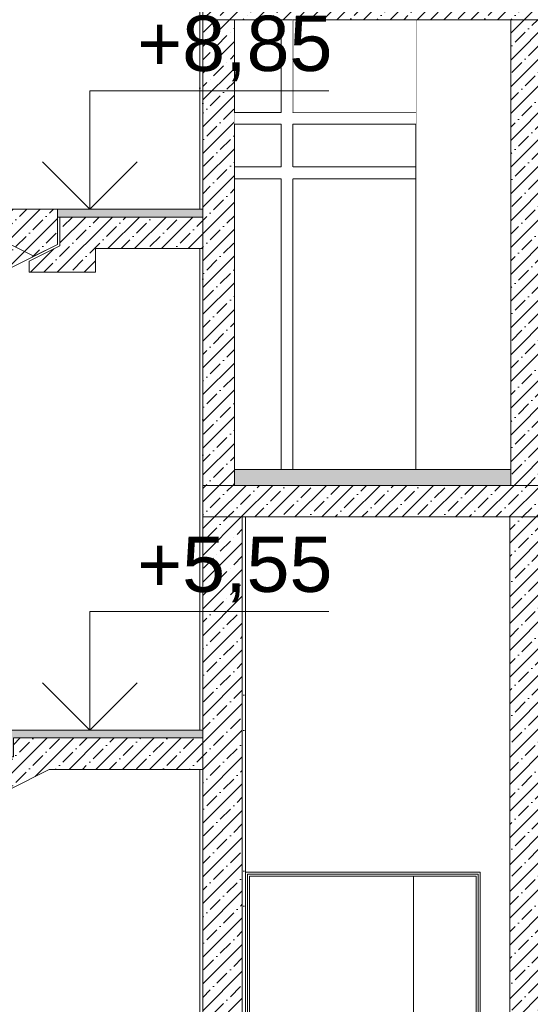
# Model space of a CAD drawing. Header units: millimetres. Extents: x -7244646 to -5701154, y 5723682 to 6071635.
# Tile 44 of 256: x -6387022 to -6383788, y 5743622 to 5749859. Entities that reach past the tile are written whole.
import ezdxf

# ---------------------------------------------------------------- set-up
doc = ezdxf.new("R2010")
doc.units = ezdxf.units.MM
doc.header["$MEASUREMENT"] = 0
doc.set_wipeout_variables(frame=1)
doc.linetypes.add('Wipeout_Contour', pattern=[1000, 0, -1000])
for name, color, linetype, lineweight in [('0_Ном._пера__1', 7, 'Continuous', 0), ('0_Ном._пера__120', 7, 'Continuous', 0), ('0_Ном._пера__18', 9, 'Continuous', 5), ('0_Ном._пера__21', 7, 'Continuous', 5), ('АР-вертикальная связь - Лестница.АР_Ном._пера__1', 7, 'Continuous', 0), ('АР-Стены_внутренние_пилоны.АР_Ном._пера__1', 7, 'Continuous', 0), ('АР-Стены_внутренние_пилоны.АР_Ном._пера__120', 7, 'Continuous', 0), ('АР-Стены_Перегородки_межквартирные_200.АР_Ном._пера__120', 7, 'Continuous', 0), ('АР-Чертеж-Размеры.АР_Ном._пера__1', 7, 'Continuous', 0), ('Перекрытие_Ном._пера__1', 7, 'Continuous', 0)]:
    doc.layers.add(name, color=color, linetype=linetype, lineweight=lineweight)
doc.layers.add('АР-Стены_Перегородки_межквартирные_200.АР', color=7, linetype='Continuous')
doc.layers.add('АР-Чертеж-Размеры.АР', color=7, linetype='Continuous')
doc.styles.add('РЎР“Р•РќР•Р\xa0Р\x98Р\xa0_РЎРўР\x98Р›Р¬_2', font='arial.ttf')
doc.dimstyles.new('СГЕНЕРИР_СТИЛЬ__1', dxfattribs={"dimtxt": 500, "dimasz": 237.5, "dimexe": 0.18, "dimexo": 43263.067461, "dimgap": 0, "dimtad": 1, "dimlfac": 0.001, "dimzin": 0, "dimdsep": 46, "dimtxsty": 'РЎР“Р•РќР•Р\xa0Р\x98Р\xa0_РЎРўР\x98Р›Р¬_2', "dimblk": 'ARROWHEAD_6', "dimblk1": 'ARROWHEAD_6', "dimblk2": 'ARROWHEAD_6', "dimcen": 0.09, "dimclrd": 7, "dimclre": 7, "dimclrt": 7, "dimadec": 0, "dimazin": 0, "dimtfac": 1, "dimtdec": 4, "dimtmove": 2, "dimatfit": 3, "dimfxl": 1, "dimtolj": 1, "dimtzin": 0, "dimarcsym": 0})
pattern_1 = [(45, (-7387333.12, 5740159.18), (-111.369318, 111.369318), [0, -105, 0, -157.5]), (110, (-7386983.12, 5740159.18), (148.001588, 53.868173), [0, -77, 0, -133])]
pattern_2 = [(45, (-7387333.12, 5739809.18), (-84.852814, 84.852814), []), (45, (-7387375.54, 5739851.61), (-84.852814, 84.852814), [90, -30, 0, -30])]

# ---------------------------------------------------------------- blocks, each defined once
blk = doc.blocks.new('*D52', base_point=(-7387333.1, 5739809.2))
at = {"layer": 'АР-Чертеж-Размеры.АР_Ном._пера__1', "color": 7, "linetype": 'Continuous', "lineweight": 0, "transparency": 16777216}
for p, q in [((-6411439.3, 5858499.2), (-6411439.3, 5858686.7)), ((-6411314.3, 5858374.2), (-6411564.3, 5858624.2)), ((-6388218.7, 5858499.2), (-6411673.7, 5858499.2)), ((-6411439.3, 5738589.2), (-6411439.3, 5858499.2)), ((-6411564.3, 5738714.2), (-6411314.3, 5738464.2)), ((-6411204.9, 5738589.2), (-6411673.7, 5738589.2)), ((-6411439.3, 5738401.7), (-6411439.3, 5738589.2))]:
    blk.add_line(p, q, dxfattribs=at)
at = {"layer": 'АР-Чертеж-Размеры.АР_Ном._пера__1', "color": 7, "lineweight": 0, "transparency": 16777216, "insert": (-6411889.3, 5853972.3), "char_height": 500, "attachment_point": 7, "rotation": 90, "style": 'РЎР“Р•РќР•Р\xa0Р\x98Р\xa0_РЎРўР\x98Р›Р¬_2'}
blk.add_mtext('\\A1;{\\pql;\\fArial|b0|i0|c204|p0;\\W1.000000;119,91}', dxfattribs=at)
blk = doc.blocks.new('ARROWHEAD_6')
at = {"color": 0, "linetype": 'Continuous', "lineweight": 0}
for p, q in [((-0.5, -0.5), (0.5, 0.5)), ((0, 0), (-1, 0))]:
    blk.add_line(p, q, dxfattribs=at)
blk = doc.blocks.new('Линейный Размер_48_3', base_point=(-6386578.7, 5745359.2))
at = {"layer": 'АР-Чертеж-Размеры.АР_Ном._пера__1', "color": 7, "linetype": 'Continuous', "lineweight": 0}
for p, q in [((-6386578.7, 5748659.2), (-6386578.7, 5749409.2)), ((-6386578.7, 5749409.2), (-6385064.2, 5749409.2)), ((-6386578.7, 5748659.2), (-6386878.7, 5748959.2)), ((-6386278.7, 5748959.2), (-6386578.7, 5748659.2)), ((-6386578.7, 5748659.2), (-6386803.7, 5748659.2)), ((-6386578.7, 5748659.2), (-6386353.7, 5748659.2)), ((-6386578.7, 5745359.2), (-6386578.7, 5746109.2)), ((-6386578.7, 5746109.2), (-6385064.2, 5746109.2)), ((-6386578.7, 5745359.2), (-6386878.7, 5745659.2)), ((-6386278.7, 5745659.2), (-6386578.7, 5745359.2)), ((-6386578.7, 5745359.2), (-6386803.7, 5745359.2)), ((-6386578.7, 5745359.2), (-6386353.7, 5745359.2))]:
    blk.add_line(p, q, dxfattribs=at)
at = {"layer": 'АР-Чертеж-Размеры.АР_Ном._пера__1', "color": 7, "lineweight": 0, "char_height": 350, "attachment_point": 7, "style": 'РЎР“Р•РќР•Р\xa0Р\x98Р\xa0_РЎРўР\x98Р›Р¬_2'}
for s, insert in [('\\A1;{\\pql;\\fArial|b0|i0|c204|p0;\\W1.000000;+8,85}', (-6386278.7, 5749469.2)), ('\\A1;{\\pql;\\fArial|b0|i0|c204|p0;\\W1.000000;+5,55}', (-6386278.7, 5746169.2))]:
    blk.add_mtext(s, dxfattribs=dict(at, insert=insert))

msp = doc.modelspace()

# ---------------------------------------------------------------- hatches: boundary and pattern name
at = {"layer": '0_Ном._пера__1', "linetype": 'Continuous', "lineweight": 0}
h = msp.add_hatch(dxfattribs=at)
h.set_pattern_fill('ШТУКАТУРКА__ГИПС_01_0003', style=0, pattern_type=2)
h.set_pattern_definition(pattern_1)
h.paths.add_polyline_path([(-6385882.134, 5749859.18), (-6385882.134, 5748659.18), (-6385862.134, 5748659.18), (-6385862.134, 5749859.18)])
h = msp.add_hatch(dxfattribs=at)
h.set_pattern_fill('ЖЕЛЕЗОБЕТОН__PROJECT__0003', style=0, pattern_type=2)
h.set_pattern_definition(pattern_2)
h.paths.add_polyline_path([(-6383662.356, 5749859.18), (-6383912.356, 5749859.18), (-6383912.356, 5746909.18), (-6383662.356, 5746909.18)])
h = msp.add_hatch(dxfattribs=at)
h.set_pattern_fill('ШТУКАТУРКА__ГИПС_01_0003', style=0, pattern_type=2)
h.set_pattern_definition(pattern_1)
h.paths.add_polyline_path([(-6385882.134, 5748409.18), (-6385882.134, 5746924.18), (-6385862.134, 5746924.18), (-6385862.134, 5748409.18)])
at = {"layer": '0_Ном._пера__18', "linetype": 'Continuous', "lineweight": 5}
for points in [[(-6386782.137, 5748609.18), (-6385862.134, 5748609.18), (-6385862.134, 5748659.18), (-6386782.137, 5748659.18)], [(-6385662.134, 5746909.18), (-6383912.356, 5746909.18), (-6383912.356, 5747009.18), (-6385662.134, 5747009.18)]]:
    msp.add_hatch(color=9, dxfattribs=at).paths.add_polyline_path(points)
at = {"layer": 'АР-вертикальная связь - Лестница.АР_Ном._пера__1', "linetype": 'Continuous', "lineweight": 0}
h = msp.add_hatch(dxfattribs=at)
h.set_pattern_fill('ЖЕЛЕЗОБЕТОН__PROJECT__0003', style=0, pattern_type=2)
h.set_pattern_definition(pattern_2)
h.paths.add_polyline_path([(-6390382.137, 5747009.18), (-6390382.137, 5746802.344), (-6390215.366, 5746718.959), (-6390088.539, 5746782.373), (-6386782.137, 5748435.574), (-6386782.137, 5748659.18), (-6386807.137, 5748659.18), (-6387082.137, 5748659.18), (-6387082.137, 5748509.18), (-6387382.137, 5748509.18), (-6387382.137, 5748359.18), (-6387682.137, 5748359.18), (-6387682.137, 5748209.18), (-6387982.137, 5748209.18), (-6387982.137, 5748059.18), (-6388282.137, 5748059.18), (-6388282.137, 5747909.18), (-6388582.137, 5747909.18), (-6388582.137, 5747759.18), (-6388882.137, 5747759.18), (-6388882.858, 5747609.18), (-6389182.137, 5747609.18), (-6389182.137, 5747459.18), (-6389482.137, 5747459.18), (-6389482.137, 5747309.18), (-6389782.137, 5747309.18), (-6389782.137, 5747159.18), (-6390082.137, 5747159.18), (-6390082.137, 5747009.18)])
h = msp.add_hatch(dxfattribs=at)
h.set_pattern_fill('ЖЕЛЕЗОБЕТОН__PROJECT__0003', style=0, pattern_type=2)
h.set_pattern_definition(pattern_2)
h.paths.add_polyline_path([(-6386767.137, 5748426.303), (-6386962.137, 5748328.803), (-6386962.137, 5748259.18), (-6386542.137, 5748259.18), (-6386542.137, 5748409.18), (-6385862.134, 5748409.18), (-6385862.134, 5748449.18), (-6385862.134, 5748609.18), (-6386767.137, 5748609.18)])
h = msp.add_hatch(dxfattribs=at)
h.set_pattern_fill('ЖЕЛЕЗОБЕТОН__PROJECT__0003', style=0, pattern_type=2)
h.set_pattern_definition(pattern_2)
h.paths.add_polyline_path([(-6390362.137, 5743689.18), (-6390362.137, 5743389.18), (-6390274.923, 5743389.18), (-6389904.329, 5743574.477), (-6387082.137, 5744985.573), (-6386834.923, 5745109.18), (-6385862.134, 5745109.18), (-6385862.134, 5745309.18), (-6387062.137, 5745309.18), (-6387062.137, 5745189.18), (-6387362.137, 5745189.18), (-6387362.137, 5745039.18), (-6387662.137, 5745039.18), (-6387662.137, 5744889.18), (-6387962.137, 5744889.18), (-6387962.137, 5744739.18), (-6388262.137, 5744739.18), (-6388262.137, 5744589.18), (-6388562.137, 5744589.18), (-6388562.137, 5744439.18), (-6388862.137, 5744439.18), (-6388862.137, 5744289.18), (-6389162.233, 5744289.18), (-6389162.954, 5744139.18), (-6389462.137, 5744139.18), (-6389462.137, 5743989.18), (-6389762.137, 5743989.18), (-6389762.137, 5743839.18), (-6390062.137, 5743839.18), (-6390062.137, 5743689.18)])
at = {"layer": 'АР-Стены_внутренние_пилоны.АР_Ном._пера__1', "linetype": 'Continuous', "lineweight": 0}
h = msp.add_hatch(dxfattribs=at)
h.set_pattern_fill('ЖЕЛЕЗОБЕТОН__PROJECT__0003', style=0, pattern_type=2)
h.set_pattern_definition(pattern_2)
h.paths.add_polyline_path([(-6385862.134, 5746909.18), (-6378784.171, 5746909.18), (-6378784.171, 5746709.18), (-6385862.134, 5746709.18)])
h = msp.add_hatch(dxfattribs=at)
h.set_pattern_fill('ЖЕЛЕЗОБЕТОН__PROJECT__0003', style=0, pattern_type=2)
h.set_pattern_definition(pattern_2)
h.paths.add_polyline_path([(-6383668.774, 5738659.18), (-6383668.774, 5746709.18), (-6383918.777, 5746709.18), (-6383918.774, 5742009.18), (-6383918.774, 5741709.18), (-6383918.774, 5738659.18)])
at = {"layer": 'Перекрытие_Ном._пера__1', "linetype": 'Continuous', "lineweight": 0, "true_color": 0x000000}
msp.add_hatch(color=18, dxfattribs=at).paths.add_polyline_path([(-6390382.137, 5743709.18), (-6390382.137, 5743689.18), (-6390362.137, 5743689.18), (-6390062.137, 5743689.18), (-6390062.137, 5743839.18), (-6389762.137, 5743839.18), (-6389762.137, 5743989.18), (-6389462.137, 5743989.18), (-6389462.137, 5744139.18), (-6389162.954, 5744139.18), (-6389162.233, 5744289.18), (-6388862.137, 5744289.18), (-6388862.137, 5744439.18), (-6388562.137, 5744439.18), (-6388562.137, 5744589.18), (-6388262.137, 5744589.18), (-6388262.137, 5744739.18), (-6387962.137, 5744739.18), (-6387962.137, 5744889.18), (-6387662.137, 5744889.18), (-6387662.137, 5745039.18), (-6387362.137, 5745039.18), (-6387362.137, 5745189.18), (-6387062.137, 5745189.18), (-6387062.137, 5745309.18), (-6385862.134, 5745309.18), (-6385862.134, 5745359.18), (-6387082.137, 5745359.18), (-6387082.137, 5745209.18), (-6387382.137, 5745209.18), (-6387382.137, 5745059.18), (-6387682.137, 5745059.18), (-6387682.137, 5744909.18), (-6387982.137, 5744909.18), (-6387982.137, 5744759.18), (-6388282.137, 5744759.18), (-6388282.137, 5744609.18), (-6388582.137, 5744609.18), (-6388582.137, 5744459.18), (-6388882.137, 5744459.18), (-6388882.137, 5744309.18), (-6389182.137, 5744309.18), (-6389182.858, 5744159.18), (-6389482.137, 5744159.18), (-6389482.137, 5744009.18), (-6389782.137, 5744009.18), (-6389782.137, 5743859.18), (-6390082.137, 5743859.18), (-6390082.137, 5743709.18)])

# ---------------------------------------------------------------- linework, layer by layer
at = {"layer": '0_Ном._пера__1', "color": 7, "linetype": 'Continuous', "lineweight": 0}
for p, q in [((-6385882.137, 5751559.18), (-6385882.133, 5749859.18)), ((-6385882.134, 5749859.18), (-6385882.137, 5748659.18)), ((-6385862.134, 5749859.18), (-6385882.134, 5749859.18)), ((-6385662.134, 5749859.18), (-6385862.134, 5749859.18)), ((-6384512.353, 5747009.18), (-6384512.353, 5749859.18)), ((-6383912.356, 5749859.18), (-6383912.356, 5747024.18)), ((-6385291.529, 5748926.68), (-6384512.353, 5748926.68)), ((-6385291.529, 5748851.68), (-6384512.353, 5748851.68)), ((-6385882.137, 5748409.18), (-6385882.133, 5746709.18))]:
    msp.add_line(p, q, dxfattribs=at)
at = {"layer": '0_Ном._пера__1', "color": 7, "linetype": 'Continuous', "lineweight": 0, "flags": 128}
for points in [[(-6386782.137, 5748609.18), (-6385862.134, 5748609.18), (-6385862.134, 5748659.18), (-6386782.137, 5748659.18)], [(-6385662.134, 5746909.18), (-6383912.356, 5746909.18), (-6383912.356, 5747009.18), (-6385662.134, 5747009.18)]]:
    msp.add_lwpolyline(points, close=True, dxfattribs=at)
at = {"layer": '0_Ном._пера__120', "color": 7, "linetype": 'Continuous', "lineweight": 0}
for points in [[(-6390082.137, 5749935.574), (-6386932.137, 5748360.574), (-6386782.137, 5748435.574), (-6386782.137, 5748659.18), (-6387082.137, 5748659.18), (-6387082.137, 5748809.18), (-6387382.137, 5748809.18), (-6387382.137, 5748959.18), (-6387682.137, 5748959.18), (-6387682.137, 5749109.18), (-6387982.137, 5749109.18), (-6387982.137, 5749259.18), (-6388282.137, 5749259.18), (-6388282.137, 5749409.18), (-6388582.137, 5749409.18), (-6388582.137, 5749559.18), (-6388882.137, 5749559.18), (-6388882.137, 5749709.18), (-6389182.137, 5749709.18), (-6389182.137, 5749859.18), (-6389482.137, 5749859.18), (-6389482.137, 5750009.18), (-6389782.137, 5750009.18), (-6389782.137, 5750085.573)], [(-6387082.137, 5748659.18), (-6386782.137, 5748659.18), (-6386782.137, 5748435.574), (-6390215.366, 5746718.959)], [(-6390362.137, 5743689.18), (-6390062.137, 5743689.18), (-6390062.137, 5743839.18), (-6389762.137, 5743839.18), (-6389762.137, 5743989.18), (-6389462.137, 5743989.18), (-6389462.137, 5744139.18), (-6389162.954, 5744139.18), (-6389162.233, 5744289.18), (-6388862.137, 5744289.18), (-6388862.137, 5744439.18), (-6388562.137, 5744439.18), (-6388562.137, 5744589.18), (-6388262.137, 5744589.18), (-6388262.137, 5744739.18), (-6387962.137, 5744739.18), (-6387962.137, 5744889.18), (-6387662.137, 5744889.18), (-6387662.137, 5745039.18), (-6387362.137, 5745039.18), (-6387362.137, 5745189.18), (-6387062.137, 5745189.18), (-6387062.137, 5745309.18), (-6385862.134, 5745309.18)], [(-6387082.137, 5745359.18), (-6385862.134, 5745359.18), (-6385862.134, 5745109.18), (-6386834.923, 5745109.18), (-6387082.137, 5744985.573)]]:
    msp.add_lwpolyline(points, dxfattribs=at)
for points in [[(-6386962.137, 5748328.803), (-6386767.137, 5748426.303), (-6386767.137, 5748609.18), (-6385862.134, 5748609.18), (-6385862.134, 5748409.18), (-6386542.137, 5748409.18), (-6386542.137, 5748259.18), (-6386962.137, 5748259.18)], [(-6386782.137, 5748659.18), (-6385862.134, 5748659.18), (-6385862.134, 5748609.18), (-6386782.137, 5748609.18)]]:
    msp.add_lwpolyline(points, close=True, dxfattribs=at)
at = {"layer": '0_Ном._пера__21', "color": 7, "linetype": 'Continuous', "lineweight": 5, "flags": 128}
msp.add_lwpolyline([(-6383662.356, 5749859.18), (-6383912.356, 5749859.18), (-6383912.356, 5746909.18), (-6383662.356, 5746909.18)], close=True, dxfattribs=at)
at = {"layer": 'АР-Стены_внутренние_пилоны.АР_Ном._пера__120', "color": 7, "linetype": 'Continuous', "lineweight": 0}
for p, q in [((-6385882.134, 5746709.18), (-6385882.131, 5745359.18)), ((-6385862.134, 5746709.18), (-6385862.134, 5745169.18)), ((-6385882.133, 5745109.18), (-6385882.133, 5740809.4)), ((-6385862.134, 5745109.18), (-6385862.134, 5740640.4))]:
    msp.add_line(p, q, dxfattribs=at)
at = {"layer": 'АР-Стены_внутренние_пилоны.АР_Ном._пера__120', "color": 7, "linetype": 'Continuous', "lineweight": 5}
msp.add_line((-6383918.774, 5746709.18), (-6383918.774, 5742224.18), dxfattribs=at)
at = {"layer": 'АР-Стены_внутренние_пилоны.АР_Ном._пера__120', "color": 7, "linetype": 'Continuous', "lineweight": 5, "flags": 128}
msp.add_lwpolyline([(-6385862.134, 5746909.18), (-6378784.171, 5746909.18), (-6378784.171, 5746709.18), (-6385862.134, 5746709.18)], close=True, dxfattribs=at)
at = {"layer": 'АР-Стены_Перегородки_межквартирные_200.АР_Ном._пера__120', "color": 7, "linetype": 'Continuous', "lineweight": 0}
for p, q in [((-6384528.551, 5742366.29), (-6384528.551, 5744434.172)), ((-6384130.551, 5742359.172), (-6384130.551, 5744434.172)), ((-6384117.55, 5742359.172), (-6384117.55, 5744447.172)), ((-6384105.55, 5742359.172), (-6384105.55, 5744459.172))]:
    msp.add_line(p, q, dxfattribs=at)

# ---------------------------------------------------------------- wipeouts: each hides what was drawn before it
at = {"color": 254, "linetype": 'Wipeout_Contour', "lineweight": 0, "ltscale": 34368522.74192178}
msp.add_wipeout([(-6385676.737, 5748926.68), (-6385676.737, 5748851.68), (-6385381.622, 5748851.68), (-6385381.622, 5748926.68)], dxfattribs=at)
at = {"color": 254, "linetype": 'Wipeout_Contour', "lineweight": 0, "ltscale": 34354070.26052628}
msp.add_wipeout([(-6385598.55, 5742366.172), (-6385591.55, 5742366.172), (-6385591.55, 5744459.172), (-6385598.55, 5744466.172)], dxfattribs=at).dxf.layer = 'АР-Стены_Перегородки_межквартирные_200.АР'

# ---------------------------------------------------------------- next in the draw order: hatches: boundary and pattern name
at = {"layer": '0_Ном._пера__1', "linetype": 'Continuous', "lineweight": 0}
h = msp.add_hatch(dxfattribs=at)
h.set_pattern_fill('ЖЕЛЕЗОБЕТОН__PROJECT__0003', style=0, pattern_type=2)
h.set_pattern_definition(pattern_2)
h.paths.add_polyline_path([(-6385862.134, 5746909.18), (-6385662.134, 5746909.18), (-6385662.134, 5749859.18), (-6385862.134, 5749859.18)])
at = {"layer": 'АР-Стены_внутренние_пилоны.АР_Ном._пера__1', "linetype": 'Continuous', "lineweight": 0}
h = msp.add_hatch(dxfattribs=at)
h.set_pattern_fill('ЖЕЛЕЗОБЕТОН__PROJECT__0003', style=0, pattern_type=2)
h.set_pattern_definition(pattern_2)
h.paths.add_polyline_path([(-6385862.134, 5746709.18), (-6385862.134, 5740640.4), (-6385612.134, 5740640.4), (-6385612.134, 5742009.172), (-6385612.134, 5742359.172), (-6385612.134, 5746709.18)])
at = {"layer": 'АР-Стены_внутренние_пилоны.АР_Ном._пера__1', "linetype": 'Continuous', "lineweight": 5}
h = msp.add_hatch(dxfattribs=at)
h.set_pattern_fill('ШТУКАТУРКА__ГИПС_01_0003', style=0, pattern_type=2)
h.set_pattern_definition(pattern_1)
h.paths.add_polyline_path([(-6385618.55, 5742359.172), (-6385598.55, 5742359.172), (-6385598.55, 5746209.18), (-6385618.55, 5746209.18)])

# ---------------------------------------------------------------- next in the draw order: linework, layer by layer
at = {"layer": '0_Ном._пера__1', "color": 7, "linetype": 'Continuous', "lineweight": 0}
for p, q in [((-6385662.134, 5749859.18), (-6385662.134, 5747024.18)), ((-6385662.134, 5748926.68), (-6385367.02, 5748926.68)), ((-6385662.134, 5748851.68), (-6385367.02, 5748851.68)), ((-6385367.02, 5747009.18), (-6385367.02, 5748851.68))]:
    msp.add_line(p, q, dxfattribs=at)
at = {"layer": '0_Ном._пера__21', "color": 7, "linetype": 'Continuous', "lineweight": 5, "flags": 128}
msp.add_lwpolyline([(-6385862.134, 5746909.18), (-6385662.134, 5746909.18), (-6385662.134, 5749859.18), (-6385862.134, 5749859.18)], close=True, dxfattribs=at)
at = {"layer": 'АР-Стены_внутренние_пилоны.АР_Ном._пера__120', "color": 7, "linetype": 'Continuous', "lineweight": 0}
msp.add_line((-6385592.148, 5746709.18), (-6385592.148, 5742359.172), dxfattribs=at)
at = {"layer": 'АР-Стены_внутренние_пилоны.АР_Ном._пера__120', "color": 7, "linetype": 'Continuous', "lineweight": 0, "flags": 128}
msp.add_lwpolyline([(-6385612.148, 5746709.18), (-6385612.148, 5742359.172), (-6385612.148, 5742224.18)], dxfattribs=at)
at = {"layer": 'АР-Стены_Перегородки_межквартирные_200.АР_Ном._пера__120', "color": 7, "linetype": 'Continuous', "lineweight": 0}
for p, q in [((-6385591.55, 5744459.172), (-6385591.55, 5742359.172)), ((-6384105.55, 5744459.172), (-6385591.55, 5744459.172)), ((-6385579.55, 5744447.172), (-6385579.55, 5742359.172)), ((-6384117.55, 5744447.172), (-6385579.55, 5744447.172)), ((-6385566.551, 5744434.172), (-6385566.551, 5742359.172)), ((-6384130.551, 5744434.172), (-6385566.551, 5744434.172))]:
    msp.add_line(p, q, dxfattribs=at)

# ---------------------------------------------------------------- next in the draw order: dimensions: what is measured, and where the dimension line sits
at = {"layer": 'АР-Чертеж-Размеры.АР', "color": 7, "linetype": 'Continuous', "lineweight": 0}
dim = msp.add_linear_dim(base=(-6411439.299, 5858499.18), p1=(-6410669.971, 5738589.18), p2=(-6383892.346, 5858499.18), angle=90, dimstyle='СГЕНЕРИР_СТИЛЬ__1', dxfattribs=at)
dim.commit()
dim.dimension.update_dxf_attribs({"geometry": '*D52', "text_midpoint": (-6412139.299, 5855000.125), "dimtype": 160, "text_rotation": 90})

# ---------------------------------------------------------------- next in the draw order: wipeouts: each hides what was drawn before it
at = {"color": 254, "linetype": 'Wipeout_Contour', "lineweight": 0, "ltscale": 34369402.68953609}
msp.add_wipeout([(-6385662.134, 5749271.68), (-6385662.134, 5749196.68), (-6385367.019, 5749196.68), (-6385367.019, 5749271.68)], dxfattribs=at)
at = {"color": 254, "linetype": 'Wipeout_Contour', "lineweight": 0, "ltscale": 34365735.2063815}
msp.add_wipeout([(-6385291.529, 5749196.68), (-6385293.516, 5749196.68), (-6385293.516, 5747024.18), (-6385291.529, 5747024.18)], dxfattribs=at)

# ---------------------------------------------------------------- next in the draw order: linework, layer by layer
at = {"layer": '0_Ном._пера__1', "color": 7, "linetype": 'Continuous', "lineweight": 0}
for p, q in [((-6385367.02, 5749271.68), (-6385367.02, 5749859.18)), ((-6385662.134, 5749271.68), (-6385367.019, 5749271.68)), ((-6385662.134, 5749196.68), (-6385367.019, 5749196.68)), ((-6385367.02, 5748926.68), (-6385367.02, 5749196.68)), ((-6385291.529, 5748851.68), (-6385291.529, 5747009.18))]:
    msp.add_line(p, q, dxfattribs=at)

# ---------------------------------------------------------------- next in the draw order: wipeouts: each hides what was drawn before it
at = {"color": 254, "linetype": 'Wipeout_Contour', "lineweight": 0, "ltscale": 34367584.54390984}
msp.add_wipeout([(-6385293.516, 5749196.68), (-6384512.353, 5749196.68), (-6384512.353, 5749271.68), (-6385293.516, 5749271.68)], dxfattribs=at)

# ---------------------------------------------------------------- next in the draw order: linework, layer by layer
at = {"layer": '0_Ном._пера__1', "color": 7, "linetype": 'Continuous', "lineweight": 0}
for p, q in [((-6385291.529, 5749271.68), (-6384512.353, 5749271.68)), ((-6385291.529, 5749196.68), (-6384512.353, 5749196.68)), ((-6385291.529, 5749196.68), (-6385291.529, 5748926.68))]:
    msp.add_line(p, q, dxfattribs=at)

# ---------------------------------------------------------------- next in the draw order: wipeouts: each hides what was drawn before it
at = {"color": 254, "linetype": 'Wipeout_Contour', "lineweight": 0, "ltscale": 34368468.23397579}
msp.add_wipeout([(-6385291.529, 5749859.18), (-6385291.529, 5749271.68), (-6384512.353, 5749271.68), (-6384512.353, 5749859.18)], dxfattribs=at)

# ---------------------------------------------------------------- next in the draw order: hatches: boundary and pattern name
at = {"layer": '0_Ном._пера__1', "linetype": 'Continuous', "lineweight": 0}
h = msp.add_hatch(dxfattribs=at)
h.set_pattern_fill('ЖЕЛЕЗОБЕТОН__PROJECT__0003', style=0, pattern_type=2)
h.set_pattern_definition(pattern_2)
h.paths.add_polyline_path([(-6385862.134, 5750059.18), (-6385862.134, 5749859.18), (-6378784.171, 5749859.18), (-6378784.171, 5750059.18)])

# ---------------------------------------------------------------- next in the draw order: linework, layer by layer
at = {"layer": '0_Ном._пера__1', "color": 7, "linetype": 'Continuous', "lineweight": 0}
msp.add_line((-6385291.529, 5749859.18), (-6385291.529, 5749271.68), dxfattribs=at)
at = {"layer": '0_Ном._пера__21', "color": 7, "linetype": 'Continuous', "lineweight": 5, "flags": 128}
msp.add_lwpolyline([(-6385862.134, 5750059.18), (-6385862.134, 5749859.18), (-6378784.171, 5749859.18), (-6378784.171, 5750059.18)], close=True, dxfattribs=at)

# ---------------------------------------------------------------- next in the draw order: wipeouts: each hides what was drawn before it
at = {"color": 254, "linetype": 'Wipeout_Contour', "lineweight": 0, "ltscale": 34369629.2168942}
msp.add_wipeout([(-6385293.516, 5749271.68), (-6385291.529, 5749271.68), (-6385291.529, 5749859.18), (-6385293.516, 5749859.18)], dxfattribs=at)

# ---------------------------------------------------------------- next in the draw order: block references
at = {"layer": 'АР-Чертеж-Размеры.АР', "color": 7, "linetype": 'Continuous', "lineweight": 0}
msp.add_blockref('Линейный Размер_48_3', (-6386578.685, 5745359.18), dxfattribs=at)

doc.saveas('drawing.dxf')
